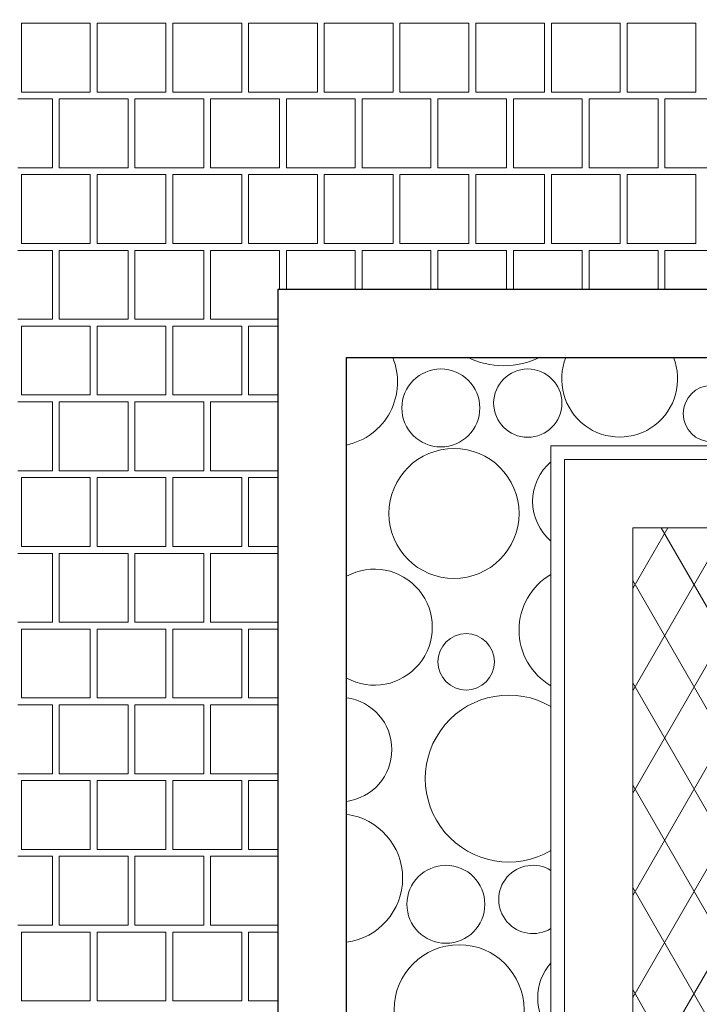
# Model space of a CAD drawing. Header units: millimetres. Extents: x -126271 to -88962, y -179170 to 5194.
# Tile 58 of 66: x -123099 to -122102, y -91816 to -90371. Entities that reach past the tile are written whole.
import ezdxf

# ---------------------------------------------------------------- set-up
doc = ezdxf.new("R2010")
doc.units = ezdxf.units.MM
doc.header["$MEASUREMENT"] = 0
for name, color, linetype, lineweight in [('Nowe_0_Nr_pióra__21', 7, 'Continuous', 20), ('Nowe_2D - Rysunki i Obrazki_Nr_pióra__22', 8, 'Continuous', 25), ('Nowe_Konstrukcja - Słupy_Nr_pióra__41', 7, 'Continuous', 13), ('Nowe_Konstrukcja - Ściany zew_Nr_pióra__3', 7, 'Continuous', 13), ('Nowe_Wymiarowanie - Ogólne_Nr_pióra__42', 8, 'Continuous', 25)]:
    doc.layers.add(name, color=color, linetype=linetype, lineweight=lineweight)
for name, color, linetype, lineweight, true_color in [('Nowe_2D - Rysunki i Obrazki_Nr_pióra__105', 7, 'Continuous', 13, 0xcccccc), ('Nowe_2D - Rysunki i Obrazki_Nr_pióra__61', 7, 'Continuous', 18, 0x6a6a6a), ('Nowe_Konstrukcja - Słupy_Nr_pióra__109', 7, 'Continuous', 13, 0xaaaaaa), ('Nowe_Konstrukcja - Ściany zew_Nr_pióra__105', 7, 'Continuous', 13, 0xcccccc), ('Nowe_Wymiarowanie - Ogólne_Nr_pióra__81', 7, 'Continuous', 13, 0x6a6a6a)]:
    doc.layers.add(name, color=color, linetype=linetype, lineweight=lineweight, true_color=true_color)
doc.layers.add('Nowe_Konstrukcja - Słupy', color=7, linetype='Continuous')
doc.layers.add('Nowe_Wymiarowanie - Ogólne', color=7, linetype='Continuous')
doc.styles.add('STYL_AUTOMATYCZNY_1', font='arial.ttf')
doc.dimstyles.new('STYL_AUTOMATYCZNY__1', dxfattribs={"dimtxt": 150, "dimasz": 47.5, "dimexe": 0.18, "dimexo": 0.0625, "dimgap": 0, "dimtad": 1, "dimtih": 1, "dimtoh": 1, "dimdec": 0, "dimlfac": 0.1, "dimzin": 0, "dimdsep": 46, "dimtxsty": 'STYL_AUTOMATYCZNY_1', "dimblk": 'ARROWHEAD_6', "dimblk1": 'ARROWHEAD_6', "dimblk2": 'ARROWHEAD_6', "dimcen": 0.09, "dimse1": 1, "dimse2": 1, "dimclrd": 256, "dimclre": 256, "dimclrt": 8, "dimazin": 0, "dimtfac": 1, "dimtdec": 4, "dimtmove": 0, "dimatfit": 3, "dimfxl": 0, "dimtolj": 1, "dimtzin": 0, "dimarcsym": 0})
doc.dimstyles.new('STYL_AUTOMATYCZNY__3', dxfattribs={"dimtxt": 150, "dimasz": 47.5, "dimexe": 0.18, "dimexo": 0.0625, "dimgap": 0, "dimtad": 1, "dimdec": 0, "dimlfac": 0.1, "dimzin": 0, "dimdsep": 46, "dimtxsty": 'STYL_AUTOMATYCZNY_1', "dimblk": 'ARROWHEAD_6', "dimblk1": 'ARROWHEAD_6', "dimblk2": 'ARROWHEAD_6', "dimcen": 0.09, "dimse1": 1, "dimse2": 1, "dimclrd": 256, "dimclre": 256, "dimclrt": 8, "dimazin": 0, "dimtfac": 1, "dimtdec": 4, "dimtmove": 0, "dimatfit": 3, "dimfxl": 0, "dimtolj": 1, "dimtzin": 0, "dimarcsym": 0})

# ---------------------------------------------------------------- blocks, each defined once
blk = doc.blocks.new('*X72')
at = {"layer": 'Nowe_Konstrukcja - Ściany zew_Nr_pióra__105', "color": 254, "linetype": 'Continuous', "lineweight": 13, "true_color": 0xcccccc}
for centre, radius in [((-122481, -90940.9), 57.2), ((-122353.4, -90933.8), 50.1), ((-122083.9, -90949.2), 41.4), ((-122461.7, -91095.6), 95.4), ((-122443.9, -91313.2), 41.4), ((-122473.6, -91668.9), 57.2), ((-122454.3, -91823.6), 95.4)]:
    blk.add_circle(centre, radius, dxfattribs=at)
for centre, radius, start, end in [((-122639.1, -90902.7), 94.6, 281.9302, 22.4272), ((-122388.8, -90756.5), 122.4, 244.0436, 295.9564), ((-122218.6, -90898.4), 85.1, 158.0856, 21.9144), ((-122269.6, -91078), 76.7, 130.5735, 229.4265), ((-122578.6, -91262.4), 85.1, 241.274, 118.726), ((-122271.7, -91266.7), 94.6, 120.3833, 239.6167), ((-122629.6, -91442), 76.7, 277.5701, 82.4299), ((-122381.4, -91484.5), 122.4, 59.6343, 300.3657), ((-122631.7, -91630.7), 94.6, 277.3742, 82.6258), ((-122345.9, -91661.8), 50.1, 58.1958, 301.8042), ((-122262.2, -91806), 76.7, 138.3387, 221.6613)]:
    blk.add_arc(centre, radius, start, end, dxfattribs=at)
blk = doc.blocks.new('Wypełnienie_3_1', base_point=(0, 0))
at = {"layer": 'Nowe_Konstrukcja - Ściany zew_Nr_pióra__3', "color": 7, "linetype": 'Continuous', "lineweight": 13, "flags": 128}
blk.add_lwpolyline([(-122619.5, -94853.7), (-122619.5, -96276.6), (-122319.5, -96276.6), (-122319.5, -96008.9), (-122319.5, -91366.6), (-122319.5, -90996.6), (-121039.5, -90996.6), (-121039.5, -91476.6), (-121039.5, -91576.6), (-117775.3, -91576.6), (-117775.3, -91476.6), (-112435.3, -91476.6), (-112435.3, -90866.6), (-122619.5, -90866.6), (-122619.5, -91801.6)], close=True, dxfattribs=at)
at = {"layer": 'Nowe_Konstrukcja - Ściany zew_Nr_pióra__105', "color": 254, "linetype": 'Continuous', "lineweight": 13, "true_color": 0xcccccc}
blk.add_blockref('*X72', (0, 0), dxfattribs=at)
blk = doc.blocks.new('*X78')
at = {"layer": 'Nowe_2D - Rysunki i Obrazki_Nr_pióra__105', "color": 254, "linetype": 'Continuous', "lineweight": 13, "true_color": 0xcccccc}
for p, q in [((-122995.5, -90376.4), (-123096.5, -90376.4)), ((-123096.5, -90376.4), (-123096.5, -90477.4)), ((-122995.5, -90477.4), (-122995.5, -90376.4)), ((-122884.4, -90376.4), (-122985.4, -90376.4)), ((-122985.4, -90376.4), (-122985.4, -90477.4)), ((-122884.4, -90477.4), (-122884.4, -90376.4)), ((-122773.3, -90376.4), (-122874.3, -90376.4)), ((-122874.3, -90376.4), (-122874.3, -90477.4)), ((-122773.3, -90477.4), (-122773.3, -90376.4)), ((-122662.2, -90376.4), (-122763.2, -90376.4)), ((-122763.2, -90376.4), (-122763.2, -90477.4)), ((-122662.2, -90477.4), (-122662.2, -90376.4)), ((-122551.1, -90376.4), (-122652.1, -90376.4)), ((-122652.1, -90376.4), (-122652.1, -90477.4)), ((-122551.1, -90477.4), (-122551.1, -90376.4)), ((-122440, -90376.4), (-122541, -90376.4)), ((-122541, -90376.4), (-122541, -90477.4)), ((-122440, -90477.4), (-122440, -90376.4)), ((-122328.9, -90376.4), (-122429.9, -90376.4)), ((-122429.9, -90376.4), (-122429.9, -90477.4)), ((-122328.9, -90477.4), (-122328.9, -90376.4)), ((-122217.8, -90376.4), (-122318.8, -90376.4)), ((-122318.8, -90376.4), (-122318.8, -90477.4)), ((-122217.8, -90477.4), (-122217.8, -90376.4)), ((-122106.7, -90376.4), (-122207.7, -90376.4)), ((-122207.7, -90376.4), (-122207.7, -90477.4)), ((-122106.7, -90477.4), (-122106.7, -90376.4)), ((-123096.5, -90477.4), (-122995.5, -90477.4)), ((-122985.4, -90477.4), (-122884.4, -90477.4)), ((-122874.3, -90477.4), (-122773.3, -90477.4)), ((-122763.2, -90477.4), (-122662.2, -90477.4)), ((-122652.1, -90477.4), (-122551.1, -90477.4)), ((-122541, -90477.4), (-122440, -90477.4)), ((-122429.9, -90477.4), (-122328.9, -90477.4)), ((-122318.8, -90477.4), (-122217.8, -90477.4)), ((-122207.7, -90477.4), (-122106.7, -90477.4)), ((-123051.1, -90487.5), (-123101.6, -90487.5)), ((-123051.1, -90588.5), (-123051.1, -90487.5)), ((-122940, -90487.5), (-123041, -90487.5)), ((-123041, -90487.5), (-123041, -90588.5)), ((-122940, -90588.5), (-122940, -90487.5)), ((-122929.9, -90588.5), (-122929.9, -90487.5)), ((-122929.9, -90487.5), (-122879.4, -90487.5)), ((-122828.9, -90487.5), (-122879.4, -90487.5)), ((-122828.9, -90588.5), (-122828.9, -90487.5)), ((-122717.8, -90487.5), (-122818.8, -90487.5)), ((-122818.8, -90487.5), (-122818.8, -90588.5)), ((-122717.8, -90588.5), (-122717.8, -90487.5)), ((-122707.7, -90588.5), (-122707.7, -90487.5)), ((-122707.7, -90487.5), (-122657.2, -90487.5)), ((-122606.7, -90487.5), (-122657.2, -90487.5)), ((-122606.7, -90588.5), (-122606.7, -90487.5)), ((-122495.6, -90487.5), (-122596.6, -90487.5)), ((-122596.6, -90487.5), (-122596.6, -90588.5)), ((-122495.6, -90588.5), (-122495.6, -90487.5)), ((-122485.5, -90588.5), (-122485.5, -90487.5)), ((-122485.5, -90487.5), (-122435, -90487.5)), ((-122384.5, -90487.5), (-122435, -90487.5)), ((-122384.5, -90588.5), (-122384.5, -90487.5)), ((-122273.4, -90487.5), (-122374.4, -90487.5)), ((-122374.4, -90487.5), (-122374.4, -90588.5)), ((-122273.4, -90588.5), (-122273.4, -90487.5)), ((-122263.3, -90588.5), (-122263.3, -90487.5)), ((-122263.3, -90487.5), (-122212.8, -90487.5)), ((-122162.3, -90487.5), (-122212.8, -90487.5)), ((-122162.3, -90588.5), (-122162.3, -90487.5)), ((-122051.2, -90487.5), (-122152.2, -90487.5)), ((-122152.2, -90487.5), (-122152.2, -90588.5)), ((-123101.6, -90588.5), (-123051.1, -90588.5)), ((-122995.5, -90598.6), (-123096.5, -90598.6)), ((-123096.5, -90598.6), (-123096.5, -90699.6)), ((-123041, -90588.5), (-122940, -90588.5)), ((-122995.5, -90699.6), (-122995.5, -90598.6)), ((-122884.4, -90598.6), (-122985.4, -90598.6)), ((-122985.4, -90598.6), (-122985.4, -90699.6)), ((-122879.4, -90588.5), (-122929.9, -90588.5)), ((-122884.4, -90699.6), (-122884.4, -90598.6)), ((-122879.4, -90588.5), (-122828.9, -90588.5)), ((-122773.3, -90598.6), (-122874.3, -90598.6)), ((-122874.3, -90598.6), (-122874.3, -90699.6)), ((-122818.8, -90588.5), (-122717.8, -90588.5)), ((-122773.3, -90699.6), (-122773.3, -90598.6)), ((-122662.2, -90598.6), (-122763.2, -90598.6)), ((-122763.2, -90598.6), (-122763.2, -90699.6)), ((-122657.2, -90588.5), (-122707.7, -90588.5)), ((-122662.2, -90699.6), (-122662.2, -90598.6)), ((-122657.2, -90588.5), (-122606.7, -90588.5)), ((-122551.1, -90598.6), (-122652.1, -90598.6)), ((-122652.1, -90598.6), (-122652.1, -90699.6)), ((-122596.6, -90588.5), (-122495.6, -90588.5)), ((-122551.1, -90699.6), (-122551.1, -90598.6)), ((-122440, -90598.6), (-122541, -90598.6)), ((-122541, -90598.6), (-122541, -90699.6)), ((-122435, -90588.5), (-122485.5, -90588.5)), ((-122440, -90699.6), (-122440, -90598.6)), ((-122435, -90588.5), (-122384.5, -90588.5)), ((-122328.9, -90598.6), (-122429.9, -90598.6)), ((-122429.9, -90598.6), (-122429.9, -90699.6)), ((-122374.4, -90588.5), (-122273.4, -90588.5)), ((-122328.9, -90699.6), (-122328.9, -90598.6)), ((-122217.8, -90598.6), (-122318.8, -90598.6)), ((-122318.8, -90598.6), (-122318.8, -90699.6)), ((-122212.8, -90588.5), (-122263.3, -90588.5)), ((-122217.8, -90699.6), (-122217.8, -90598.6)), ((-122212.8, -90588.5), (-122162.3, -90588.5)), ((-122106.7, -90598.6), (-122207.7, -90598.6)), ((-122207.7, -90598.6), (-122207.7, -90699.6)), ((-122152.2, -90588.5), (-122051.2, -90588.5)), ((-122106.7, -90699.6), (-122106.7, -90598.6)), ((-123096.5, -90699.6), (-122995.5, -90699.6)), ((-122985.4, -90699.6), (-122884.4, -90699.6)), ((-122874.3, -90699.6), (-122773.3, -90699.6)), ((-122763.2, -90699.6), (-122662.2, -90699.6)), ((-122652.1, -90699.6), (-122551.1, -90699.6)), ((-122541, -90699.6), (-122440, -90699.6)), ((-122429.9, -90699.6), (-122328.9, -90699.6)), ((-122318.8, -90699.6), (-122217.8, -90699.6)), ((-122207.7, -90699.6), (-122106.7, -90699.6)), ((-123051.1, -90709.7), (-123101.6, -90709.7)), ((-123051.1, -90810.7), (-123051.1, -90709.7)), ((-122940, -90709.7), (-123041, -90709.7)), ((-123041, -90709.7), (-123041, -90810.7)), ((-122940, -90810.7), (-122940, -90709.7)), ((-122929.9, -90810.7), (-122929.9, -90709.7)), ((-122929.9, -90709.7), (-122879.4, -90709.7)), ((-122828.9, -90709.7), (-122879.4, -90709.7)), ((-122828.9, -90810.7), (-122828.9, -90709.7)), ((-122717.8, -90709.7), (-122818.8, -90709.7)), ((-122818.8, -90709.7), (-122818.8, -90810.7)), ((-122717.8, -90766.6), (-122717.8, -90709.7)), ((-122707.7, -90766.6), (-122707.7, -90709.7)), ((-122707.7, -90709.7), (-122657.2, -90709.7)), ((-122606.7, -90709.7), (-122657.2, -90709.7)), ((-122606.7, -90766.6), (-122606.7, -90709.7)), ((-122495.6, -90709.7), (-122596.6, -90709.7)), ((-122596.6, -90709.7), (-122596.6, -90766.6)), ((-122495.6, -90766.6), (-122495.6, -90709.7)), ((-122485.5, -90766.6), (-122485.5, -90709.7)), ((-122485.5, -90709.7), (-122435, -90709.7)), ((-122384.5, -90709.7), (-122435, -90709.7)), ((-122384.5, -90766.6), (-122384.5, -90709.7)), ((-122273.4, -90709.7), (-122374.4, -90709.7)), ((-122374.4, -90709.7), (-122374.4, -90766.6)), ((-122273.4, -90766.6), (-122273.4, -90709.7)), ((-122263.3, -90766.6), (-122263.3, -90709.7)), ((-122263.3, -90709.7), (-122212.8, -90709.7)), ((-122162.3, -90709.7), (-122212.8, -90709.7)), ((-122162.3, -90766.6), (-122162.3, -90709.7)), ((-122051.2, -90709.7), (-122152.2, -90709.7)), ((-122152.2, -90709.7), (-122152.2, -90766.6)), ((-123101.6, -90810.7), (-123051.1, -90810.7)), ((-123041, -90810.7), (-122940, -90810.7)), ((-122879.4, -90810.7), (-122929.9, -90810.7)), ((-122879.4, -90810.7), (-122828.9, -90810.7)), ((-122818.8, -90810.7), (-122719.5, -90810.7)), ((-122995.5, -90820.8), (-123096.5, -90820.8)), ((-123096.5, -90820.8), (-123096.5, -90921.8)), ((-122995.5, -90921.8), (-122995.5, -90820.8)), ((-122884.4, -90820.8), (-122985.4, -90820.8)), ((-122985.4, -90820.8), (-122985.4, -90921.8)), ((-122884.4, -90921.8), (-122884.4, -90820.8)), ((-122773.3, -90820.8), (-122874.3, -90820.8)), ((-122874.3, -90820.8), (-122874.3, -90921.8)), ((-122773.3, -90921.8), (-122773.3, -90820.8)), ((-122719.5, -90820.8), (-122763.2, -90820.8)), ((-122763.2, -90820.8), (-122763.2, -90921.8)), ((-123051.1, -90931.9), (-123101.6, -90931.9)), ((-123096.5, -90921.8), (-122995.5, -90921.8)), ((-123051.1, -91032.9), (-123051.1, -90931.9)), ((-122940, -90931.9), (-123041, -90931.9)), ((-123041, -90931.9), (-123041, -91032.9)), ((-122985.4, -90921.8), (-122884.4, -90921.8)), ((-122940, -91032.9), (-122940, -90931.9)), ((-122929.9, -91032.9), (-122929.9, -90931.9)), ((-122929.9, -90931.9), (-122879.4, -90931.9)), ((-122828.9, -90931.9), (-122879.4, -90931.9)), ((-122874.3, -90921.8), (-122773.3, -90921.8)), ((-122828.9, -91032.9), (-122828.9, -90931.9)), ((-122719.5, -90931.9), (-122818.8, -90931.9)), ((-122818.8, -90931.9), (-122818.8, -91032.9)), ((-122763.2, -90921.8), (-122719.5, -90921.8)), ((-123101.6, -91032.9), (-123051.1, -91032.9)), ((-123041, -91032.9), (-122940, -91032.9)), ((-122879.4, -91032.9), (-122929.9, -91032.9)), ((-122879.4, -91032.9), (-122828.9, -91032.9)), ((-122818.8, -91032.9), (-122719.5, -91032.9)), ((-122995.5, -91043), (-123096.5, -91043)), ((-123096.5, -91043), (-123096.5, -91144)), ((-122995.5, -91144), (-122995.5, -91043)), ((-122884.4, -91043), (-122985.4, -91043)), ((-122985.4, -91043), (-122985.4, -91144)), ((-122884.4, -91144), (-122884.4, -91043)), ((-122773.3, -91043), (-122874.3, -91043)), ((-122874.3, -91043), (-122874.3, -91144)), ((-122773.3, -91144), (-122773.3, -91043)), ((-122719.5, -91043), (-122763.2, -91043)), ((-122763.2, -91043), (-122763.2, -91144)), ((-123096.5, -91144), (-122995.5, -91144)), ((-122985.4, -91144), (-122884.4, -91144)), ((-122874.3, -91144), (-122773.3, -91144)), ((-122763.2, -91144), (-122719.5, -91144)), ((-123051.1, -91154.1), (-123101.6, -91154.1)), ((-123051.1, -91255.1), (-123051.1, -91154.1)), ((-122940, -91154.1), (-123041, -91154.1)), ((-123041, -91154.1), (-123041, -91255.1)), ((-122940, -91255.1), (-122940, -91154.1)), ((-122929.9, -91255.1), (-122929.9, -91154.1)), ((-122929.9, -91154.1), (-122879.4, -91154.1)), ((-122828.9, -91154.1), (-122879.4, -91154.1)), ((-122828.9, -91255.1), (-122828.9, -91154.1)), ((-122719.5, -91154.1), (-122818.8, -91154.1)), ((-122818.8, -91154.1), (-122818.8, -91255.1)), ((-123101.6, -91255.1), (-123051.1, -91255.1)), ((-122995.5, -91265.2), (-123096.5, -91265.2)), ((-123096.5, -91265.2), (-123096.5, -91366.2)), ((-123041, -91255.1), (-122940, -91255.1)), ((-122995.5, -91366.2), (-122995.5, -91265.2)), ((-122884.4, -91265.2), (-122985.4, -91265.2)), ((-122985.4, -91265.2), (-122985.4, -91366.2)), ((-122879.4, -91255.1), (-122929.9, -91255.1)), ((-122884.4, -91366.2), (-122884.4, -91265.2)), ((-122879.4, -91255.1), (-122828.9, -91255.1)), ((-122773.3, -91265.2), (-122874.3, -91265.2)), ((-122874.3, -91265.2), (-122874.3, -91366.2)), ((-122818.8, -91255.1), (-122719.5, -91255.1)), ((-122773.3, -91366.2), (-122773.3, -91265.2)), ((-122719.5, -91265.2), (-122763.2, -91265.2)), ((-122763.2, -91265.2), (-122763.2, -91366.2)), ((-123096.5, -91366.2), (-122995.5, -91366.2)), ((-122985.4, -91366.2), (-122884.4, -91366.2)), ((-122874.3, -91366.2), (-122773.3, -91366.2)), ((-122763.2, -91366.2), (-122719.5, -91366.2)), ((-123051.1, -91376.3), (-123101.6, -91376.3)), ((-123051.1, -91477.3), (-123051.1, -91376.3)), ((-122940, -91376.3), (-123041, -91376.3)), ((-123041, -91376.3), (-123041, -91477.3)), ((-122940, -91477.3), (-122940, -91376.3)), ((-122929.9, -91477.3), (-122929.9, -91376.3)), ((-122929.9, -91376.3), (-122879.4, -91376.3)), ((-122828.9, -91376.3), (-122879.4, -91376.3)), ((-122828.9, -91477.3), (-122828.9, -91376.3)), ((-122719.5, -91376.3), (-122818.8, -91376.3)), ((-122818.8, -91376.3), (-122818.8, -91477.3)), ((-123101.6, -91477.3), (-123051.1, -91477.3)), ((-123041, -91477.3), (-122940, -91477.3)), ((-122879.4, -91477.3), (-122929.9, -91477.3)), ((-122879.4, -91477.3), (-122828.9, -91477.3)), ((-122818.8, -91477.3), (-122719.5, -91477.3)), ((-122995.5, -91487.4), (-123096.5, -91487.4)), ((-123096.5, -91487.4), (-123096.5, -91588.4)), ((-122995.5, -91588.4), (-122995.5, -91487.4)), ((-122884.4, -91487.4), (-122985.4, -91487.4)), ((-122985.4, -91487.4), (-122985.4, -91588.4)), ((-122884.4, -91588.4), (-122884.4, -91487.4)), ((-122773.3, -91487.4), (-122874.3, -91487.4)), ((-122874.3, -91487.4), (-122874.3, -91588.4)), ((-122773.3, -91588.4), (-122773.3, -91487.4)), ((-122719.5, -91487.4), (-122763.2, -91487.4)), ((-122763.2, -91487.4), (-122763.2, -91588.4)), ((-123096.5, -91588.4), (-122995.5, -91588.4)), ((-122985.4, -91588.4), (-122884.4, -91588.4)), ((-122874.3, -91588.4), (-122773.3, -91588.4)), ((-122763.2, -91588.4), (-122719.5, -91588.4)), ((-123051.1, -91598.5), (-123101.6, -91598.5)), ((-123051.1, -91699.5), (-123051.1, -91598.5)), ((-122940, -91598.5), (-123041, -91598.5)), ((-123041, -91598.5), (-123041, -91699.5)), ((-122940, -91699.5), (-122940, -91598.5)), ((-122929.9, -91699.5), (-122929.9, -91598.5)), ((-122929.9, -91598.5), (-122879.4, -91598.5)), ((-122828.9, -91598.5), (-122879.4, -91598.5)), ((-122828.9, -91699.5), (-122828.9, -91598.5)), ((-122719.5, -91598.5), (-122818.8, -91598.5)), ((-122818.8, -91598.5), (-122818.8, -91699.5)), ((-123101.6, -91699.5), (-123051.1, -91699.5)), ((-122995.5, -91709.6), (-123096.5, -91709.6)), ((-123096.5, -91709.6), (-123096.5, -91810.6)), ((-123041, -91699.5), (-122940, -91699.5)), ((-122995.5, -91810.6), (-122995.5, -91709.6)), ((-122884.4, -91709.6), (-122985.4, -91709.6)), ((-122985.4, -91709.6), (-122985.4, -91810.6)), ((-122879.4, -91699.5), (-122929.9, -91699.5)), ((-122884.4, -91810.6), (-122884.4, -91709.6)), ((-122879.4, -91699.5), (-122828.9, -91699.5)), ((-122773.3, -91709.6), (-122874.3, -91709.6)), ((-122874.3, -91709.6), (-122874.3, -91810.6)), ((-122818.8, -91699.5), (-122719.5, -91699.5)), ((-122773.3, -91810.6), (-122773.3, -91709.6)), ((-122719.5, -91709.6), (-122763.2, -91709.6)), ((-122763.2, -91709.6), (-122763.2, -91810.6)), ((-123096.5, -91810.6), (-122995.5, -91810.6)), ((-122985.4, -91810.6), (-122884.4, -91810.6)), ((-122874.3, -91810.6), (-122773.3, -91810.6)), ((-122763.2, -91810.6), (-122719.5, -91810.6))]:
    blk.add_line(p, q, dxfattribs=at)
blk = doc.blocks.new('Wypełnienie_6_1', base_point=(0, 0))
at = {"layer": 'Nowe_2D - Rysunki i Obrazki_Nr_pióra__61', "color": 251, "linetype": 'Continuous', "lineweight": 18, "true_color": 0x6a6a6a, "flags": 128}
blk.add_lwpolyline([(-122719.5, -104256.6), (-120658.6, -104256.6), (-120658.6, -103756.6), (-107467.6, -103756.6), (-107467.6, -103356.6), (-105967.6, -103356.6), (-105967.6, -103756.6), (-97100.3, -103756.6), (-97100.3, -104256.6), (-95039.5, -104256.6), (-95039.5, -102678.1), (-93589.5, -102678.1), (-93589.5, -101178.1), (-95039.5, -101178.1), (-95039.5, -90766.6), (-106019.5, -90766.6), (-106019.5, -90866.6), (-111739.5, -90866.6), (-111739.5, -90766.6), (-122719.5, -90766.6), (-122719.5, -96376.6), (-122319.5, -96376.6), (-122319.5, -97574.9), (-122719.5, -97574.9)], close=True, dxfattribs=at)
at = {"layer": 'Nowe_2D - Rysunki i Obrazki_Nr_pióra__105', "color": 254, "linetype": 'Continuous', "lineweight": 13, "true_color": 0xcccccc}
blk.add_blockref('*X78', (0, 0), dxfattribs=at)
blk = doc.blocks.new('*D322')
at = {"layer": 'Nowe_Wymiarowanie - Ogólne_Nr_pióra__81', "color": 251, "linetype": 'Continuous', "lineweight": 13, "true_color": 0x6a6a6a}
for p, q in [((-122319.5, -88334.6), (-122319.5, -88428.3)), ((-119269.5, -88334.6), (-119269.5, -88428.3)), ((-122294.5, -88356.4), (-122344.5, -88406.4)), ((-119294.5, -88406.4), (-119244.5, -88356.4)), ((-122319.5, -88381.4), (-122357, -88381.4)), ((-119269.5, -88381.4), (-122319.5, -88381.4))]:
    blk.add_line(p, q, dxfattribs=at)
at = {"layer": 'Nowe_Wymiarowanie - Ogólne_Nr_pióra__42', "color": 8, "lineweight": 25, "insert": (-120966.1, -88351.4), "char_height": 150, "attachment_point": 7, "style": 'STYL_AUTOMATYCZNY_1'}
blk.add_mtext('\\A1;{\\pql;\\fArial|b0|i0|c238|p0;\\W1.000000;305}', dxfattribs=at)
blk = doc.blocks.new('ARROWHEAD_6')
at = {"color": 0, "linetype": 'Continuous', "lineweight": 0}
for p, q in [((-0.5, -0.5), (0.5, 0.5)), ((0, 0), (-1, 0))]:
    blk.add_line(p, q, dxfattribs=at)
blk = doc.blocks.new('*D323')
at = {"layer": 'Nowe_Wymiarowanie - Ogólne_Nr_pióra__81', "color": 251, "linetype": 'Continuous', "lineweight": 13, "true_color": 0x6a6a6a}
for p, q in [((-122319.5, -88128.3), (-122319.5, -88034.6)), ((-121039.5, -88128.3), (-121039.5, -88034.6)), ((-122294.5, -88056.5), (-122344.5, -88106.5)), ((-121014.5, -88056.5), (-121064.5, -88106.5)), ((-122357, -88081.5), (-122319.5, -88081.5)), ((-122319.5, -88081.5), (-121039.5, -88081.5))]:
    blk.add_line(p, q, dxfattribs=at)
at = {"layer": 'Nowe_Wymiarowanie - Ogólne_Nr_pióra__42', "color": 8, "lineweight": 25, "insert": (-121851.1, -88051.5), "char_height": 150, "attachment_point": 7, "style": 'STYL_AUTOMATYCZNY_1'}
blk.add_mtext('\\A1;{\\pql;\\fArial|b0|i0|c238|p0;\\W1.000000;128}', dxfattribs=at)
blk = doc.blocks.new('*D328')
at = {"layer": 'Nowe_Wymiarowanie - Ogólne_Nr_pióra__81', "color": 251, "linetype": 'Continuous', "lineweight": 13, "true_color": 0x6a6a6a}
for p, q in [((-122319.5, -87734.3), (-122319.5, -87828.1)), ((-95439.5, -87734.3), (-95439.5, -87828.1)), ((-122294.5, -87756.2), (-122344.5, -87806.2)), ((-95464.5, -87806.2), (-95414.5, -87756.2)), ((-122319.5, -87781.2), (-122357, -87781.2)), ((-95439.5, -87781.2), (-122319.5, -87781.2)), ((-95402, -87781.2), (-95439.5, -87781.2))]:
    blk.add_line(p, q, dxfattribs=at)
at = {"layer": 'Nowe_Wymiarowanie - Ogólne_Nr_pióra__42', "color": 8, "lineweight": 25, "insert": (-109136.9, -87751.2), "char_height": 150, "attachment_point": 7, "style": 'STYL_AUTOMATYCZNY_1'}
blk.add_mtext('\\A1;{\\pql;\\fArial|b0|i0|c238|p0;\\W1.000000;2\xa0688}', dxfattribs=at)
blk = doc.blocks.new('*D369')
at = {"layer": 'Nowe_Wymiarowanie - Ogólne_Nr_pióra__81', "color": 251, "linetype": 'Continuous', "lineweight": 13, "true_color": 0x6a6a6a}
for p, q in [((-124546.5, -90959.1), (-124546.5, -90996.6)), ((-124521.5, -91021.6), (-124571.5, -90971.6)), ((-124593.4, -90996.6), (-124499.7, -90996.6)), ((-124546.5, -90996.6), (-124546.5, -96376.6)), ((-124521.5, -96401.6), (-124571.5, -96351.6)), ((-124593.4, -96376.6), (-124499.7, -96376.6)), ((-124546.5, -96376.6), (-124546.5, -97576.6))]:
    blk.add_line(p, q, dxfattribs=at)
at = {"layer": 'Nowe_Wymiarowanie - Ogólne_Nr_pióra__42', "color": 8, "lineweight": 25, "insert": (-124576.5, -93858.2), "char_height": 150, "attachment_point": 7, "rotation": 90, "style": 'STYL_AUTOMATYCZNY_1'}
blk.add_mtext('\\A1;{\\pql;\\fArial|b0|i0|c238|p0;\\W1.000000;538}', dxfattribs=at)
blk = doc.blocks.new('*D374')
at = {"layer": 'Nowe_Wymiarowanie - Ogólne_Nr_pióra__81', "color": 251, "linetype": 'Continuous', "lineweight": 13, "true_color": 0x6a6a6a}
for p, q in [((-125357.4, -90996.6), (-125357.4, -90959.1)), ((-125332.4, -91021.6), (-125382.4, -90971.6)), ((-125310.6, -90996.6), (-125404.3, -90996.6)), ((-125357.4, -103836.6), (-125357.4, -90996.6)), ((-125382.4, -103811.6), (-125332.4, -103861.6)), ((-125310.6, -103836.6), (-125404.3, -103836.6)), ((-125357.4, -103874.1), (-125357.4, -103836.6))]:
    blk.add_line(p, q, dxfattribs=at)
at = {"layer": 'Nowe_Wymiarowanie - Ogólne_Nr_pióra__42', "color": 8, "lineweight": 25, "insert": (-125387.4, -97674), "char_height": 150, "attachment_point": 7, "rotation": 90, "style": 'STYL_AUTOMATYCZNY_1'}
blk.add_mtext('\\A1;{\\pql;\\fArial|b0|i0|c238|p0;\\W1.000000;1\xa0284}', dxfattribs=at)
blk = doc.blocks.new('*D380')
at = {"layer": 'Nowe_Wymiarowanie - Ogólne_Nr_pióra__81', "color": 251, "linetype": 'Continuous', "lineweight": 13, "true_color": 0x6a6a6a}
for p, q in [((-125002.7, -90996.6), (-125002.7, -90959.1)), ((-124977.7, -91021.6), (-125027.7, -90971.6)), ((-124955.8, -90996.6), (-125049.5, -90996.6)), ((-125002.7, -91866.6), (-125002.7, -90996.6)), ((-125027.7, -91841.6), (-124977.7, -91891.6)), ((-124955.8, -91866.6), (-125049.5, -91866.6)), ((-125002.7, -93366.6), (-125002.7, -91866.6))]:
    blk.add_line(p, q, dxfattribs=at)
at = {"layer": 'Nowe_Wymiarowanie - Ogólne_Nr_pióra__42', "color": 8, "lineweight": 25, "insert": (-125032.7, -91546), "char_height": 150, "attachment_point": 7, "rotation": 90, "style": 'STYL_AUTOMATYCZNY_1'}
blk.add_mtext('\\A1;{\\pql;\\fArial|b0|i0|c238|p0;\\W1.000000;87}', dxfattribs=at)
blk = doc.blocks.new('Słup_51_1', base_point=(-121679.5, -91866.6))
at = {"layer": 'Nowe_Konstrukcja - Słupy_Nr_pióra__109', "linetype": 'Continuous', "lineweight": 13, "true_color": 0xaaaaaa}
h = blk.add_hatch(dxfattribs=at)
h.set_pattern_fill('Izolacja_miękka_0001', color=253, style=0, pattern_type=2)
h.set_pattern_definition([(60, (0, 0), (-64.951905, 37.5), []), (120, (0, 0), (64.951905, 37.5), [])])
h.paths.add_polyline_path([(-121159.5, -91116.6), (-122199.5, -91116.6), (-122199.5, -91986.6), (-122049.5, -91986.6), (-122049.5, -91266.6), (-121309.5, -91266.6), (-121309.5, -91746.6), (-121159.5, -91746.6)])
at = {"layer": 'Nowe_Konstrukcja - Słupy_Nr_pióra__41', "color": 7, "linetype": 'Continuous', "lineweight": 13, "flags": 128}
for points in [[(-121039.5, -91576.6), (-121039.5, -90996.6), (-122319.5, -90996.6), (-122319.5, -91986.6)], [(-122299.5, -91986.6), (-122299.5, -91016.6), (-121059.5, -91016.6), (-121059.5, -91576.6)], [(-122049.5, -91986.6), (-122199.5, -91986.6), (-122199.5, -91116.6), (-121159.5, -91116.6), (-121159.5, -91746.6), (-121309.5, -91746.6)]]:
    blk.add_lwpolyline(points, dxfattribs=at)

msp = doc.modelspace()

# ---------------------------------------------------------------- linework, layer by layer
at = {"layer": 'Nowe_0_Nr_pióra__21', "color": 7, "linetype": 'Continuous', "lineweight": 20, "flags": 128}
msp.add_lwpolyline([(-122719.5, -96066.6), (-122719.5, -90866.6)], dxfattribs=at)
at = {"layer": 'Nowe_2D - Rysunki i Obrazki_Nr_pióra__22', "color": 8, "linetype": 'Continuous', "lineweight": 25, "flags": 128}
for points in [[(-122719.5, -96376.6), (-122719.5, -90766.6), (-111739.5, -90766.6)], [(-122619.5, -96276.6), (-122619.5, -90866.6), (-112435.3, -90866.6)]]:
    msp.add_lwpolyline(points, dxfattribs=at)

# ---------------------------------------------------------------- block references
at = {"layer": 'Nowe_2D - Rysunki i Obrazki_Nr_pióra__105', "color": 254, "linetype": 'Continuous', "lineweight": 13, "true_color": 0xcccccc}
msp.add_blockref('Wypełnienie_6_1', (0, 0), dxfattribs=at)
at = {"layer": 'Nowe_Konstrukcja - Słupy', "color": 7, "lineweight": 13}
msp.add_blockref('Słup_51_1', (-121679.5, -91866.6), dxfattribs=at)
at = {"layer": 'Nowe_Konstrukcja - Ściany zew_Nr_pióra__105', "color": 254, "linetype": 'Continuous', "lineweight": 13, "true_color": 0xcccccc}
msp.add_blockref('Wypełnienie_3_1', (0, 0), dxfattribs=at)

# ---------------------------------------------------------------- dimensions: what is measured, and where the dimension line sits
at = {"layer": 'Nowe_Wymiarowanie - Ogólne', "color": 251, "linetype": 'Continuous', "lineweight": 13, "true_color": 0x6a6a6a}
for base, p1, picture, middle in [((-122319.5, -87781.2), (-95439.5, -90996.6), '*D328', (-108879.6, -87676.2)), ((-122319.5, -88381.4), (-119269.5, -91796.6), '*D322', (-120794.9, -88276.4))]:
    dim = msp.add_linear_dim(base=base, p1=p1, p2=(-122319.5, -90996.6), angle=180, dimstyle='STYL_AUTOMATYCZNY__1', dxfattribs=at)
    dim.commit()
    dim.dimension.update_dxf_attribs({"geometry": picture, "text_midpoint": middle, "dimtype": 160})
dim = msp.add_linear_dim(base=(-121039.5, -88081.5), p1=(-122319.5, -90996.6), p2=(-121039.5, -90996.6), dimstyle='STYL_AUTOMATYCZNY__1', dxfattribs=at)
dim.commit()
dim.dimension.update_dxf_attribs({"geometry": '*D323', "text_midpoint": (-121679.9, -87976.5), "dimtype": 160})
for base, p1, p2, angle, picture, middle in [((-125357.4, -90996.6), (-121039.5, -103836.6), (-122319.5, -90996.6), 90, '*D374', (-125462.4, -97416.7)), ((-125002.7, -90996.6), (-125771.1, -91866.6), (-122319.5, -90996.6), 90, '*D380', (-125107.7, -91431.9)), ((-124546.5, -96376.6), (-122319.5, -90996.6), (-122319.5, -96376.6), 270, '*D369', (-124651.5, -93687))]:
    dim = msp.add_linear_dim(base=base, p1=p1, p2=p2, angle=angle, dimstyle='STYL_AUTOMATYCZNY__3', dxfattribs=at)
    dim.commit()
    dim.dimension.update_dxf_attribs({"geometry": picture, "text_midpoint": middle, "dimtype": 160, "text_rotation": 90})

doc.saveas('drawing.dxf')
